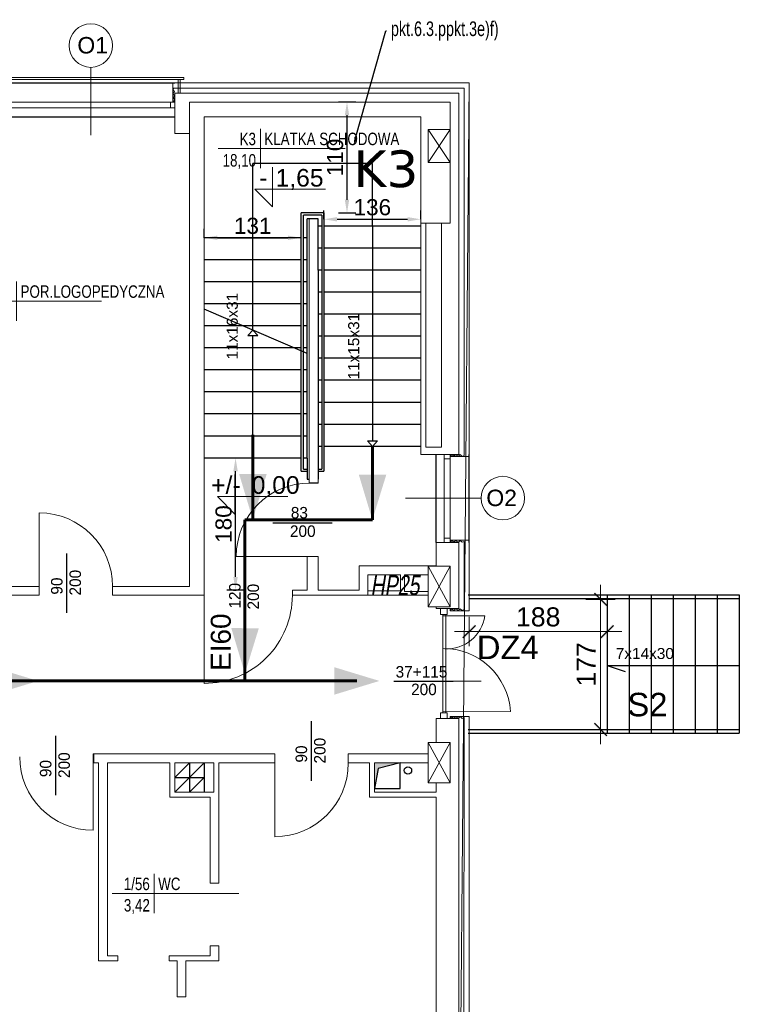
# Model space of a CAD drawing. Header units: millimetres. Extents: x 126553 to 403692, y -95821 to 38049.
# Tile 223 of 256: x 225081 to 226062, y 13106 to 14448. Entities that reach past the tile are written whole.
import ezdxf
from ezdxf import colors
from ezdxf.entities.mleader import LeaderData, LeaderLine
from ezdxf.enums import TextEntityAlignment as Align
from ezdxf.math import Vec2, Vec3

# ---------------------------------------------------------------- set-up
doc = ezdxf.new("R2010")
doc.units = ezdxf.units.MM
for name, color, linetype, lineweight in [('_(06 GRUBA)', 7, 'Continuous', 40), ('A-opis', 7, 'Continuous', 18), ('CIENKIE', 7, 'Continuous', 18), ('docieplenie', 6, 'Continuous', 18), ('docieplenie zew.', 6, 'Continuous', 18), ('ekspertyza', 7, 'Continuous', 30), ('ewakaucja', 3, 'Continuous', 50), ('OKNA', 7, 'Continuous', 13), ('opisy', 7, 'Continuous', 18), ('WYMIAR', 7, 'Continuous', 18), ('ŚCIANY CIENKIE', 7, 'Continuous', 18), ('ŚCIANY GRUBE', 7, 'Continuous', 20)]:
    doc.layers.add(name, color=color, linetype=linetype, lineweight=lineweight)
doc.layers.add('KOMINY', color=94, linetype='Continuous', plot=False)
for name, color, linetype in [('Opisy - Teksty', 7, 'Continuous'), ('WENTYLE_WADLIWE', 1, 'Continuous'), ('WIDOK', 7, 'Continuous')]:
    doc.layers.add(name, color=color, linetype=linetype)
doc.styles.add('AR12', font='arial.ttf', dxfattribs={"height": 12})
doc.styles.add('Arial', font='arial.ttf')
doc.styles.add('GENERATED_STYLE_2', font='arial.ttf')
doc.styles.add('ROMANS', font='romans.shx', dxfattribs={"width": 0.7})
doc.styles.add('RS12', font='Romans', dxfattribs={"width": 0.75, "height": 12})
doc.styles.add('RS8', font='ROMANS.SHX', dxfattribs={"width": 0.75, "height": 8})
doc.styles.add('STYLE1', font='txt', dxfattribs={"width": 0.8})
doc.linetypes.add('ZIGZAG', pattern='A,0.0001,-0.2,[131,LTYPESHP.SHX,S=0.2,R=0,X=-0.2,Y=0],-0.4,[131,LTYPESHP.SHX,S=0.2,R=180,X=0.2,Y=0],-0.2', length=0.8001)
doc.dimstyles.new('100 moje', dxfattribs={"dimtxt": 22, "dimasz": 12, "dimexe": 12, "dimexo": 20, "dimgap": 3, "dimtad": 1, "dimdec": 1, "dimrnd": 0.5, "dimtxsty": 'Standard', "dimblk1": 'ARCHTICK', "dimblk2": 'ARCHTICK', "dimsah": 1, "dimcen": 0.1, "dimdle": 10, "dimclrd": 256, "dimclre": 256, "dimclrt": 256, "dimadec": 0, "dimazin": 0, "dimtfac": 1, "dimtdec": 1, "dimtofl": 0, "dimtmove": 1, "dimatfit": 3, "dimfxl": 12, "dimfxlon": 1, "dimtolj": 1, "dimtzin": 0, "dimarcsym": 0})
doc.dimstyles.new('A_100', dxfattribs={"dimtxt": 26, "dimasz": 2, "dimexe": 0, "dimexo": 5, "dimgap": 0.01, "dimtad": 0, "dimdec": 4, "dimrnd": 0.5, "dimdsep": 46, "dimtxsty": 'Arial', "dimblk1": 'K', "dimblk2": 'K', "dimsah": 1, "dimcen": 10, "dimse1": 1, "dimse2": 1, "dimclrd": 256, "dimclre": 256, "dimclrt": 1, "dimadec": 0, "dimazin": 0, "dimtfac": 0.5, "dimtdec": 4, "dimtmove": 0, "dimatfit": 3, "dimldrblk": 'K', "dimfxl": 1, "dimtvp": 0.75, "dimtolj": 1, "dimtzin": 0, "dimlwd": 13, "dimarcsym": 0})

# ---------------------------------------------------------------- blocks, each defined once
blk = doc.blocks.new('METKA')
for p, q in [((0, 26.9), (0, -26.9)), ((-57.4, 0), (115.4, 0))]:
    blk.add_line(p, q)
at = {"layer": 'opisy', "style": 'STYLE1', "width": 0.8, "flags": 4}
for tag, p in [('NUMER', (-6.1, 4.5)), ('POWIERZCHNIA', (-6, -24.6))]:
    blk.add_attdef(tag, text='', height=17, dxfattribs=at).set_placement(p, align=Align.RIGHT)
for tag, p in [('NAZWA', (5.3, 4.6)), ('POSADZKA', (5.6, -24.7))]:
    blk.add_attdef(tag, p, '', height=17, dxfattribs=at)
blk = doc.blocks.new('KOTA-WA')
at = {"color": 7}
for p, q in [((0, 27), (0, 0)), ((-12, 12), (0, 0)), ((-12, 12), (36, 12))]:
    blk.add_line(p, q, dxfattribs=at)
at = {"layer": 'A-opis', "color": 7, "style": 'RS12', "width": 0.6, "flags": 4}
blk.add_attdef('ZNAK', text='', height=8, dxfattribs=at).set_placement((-6.18, 19.74), align=Align.MIDDLE)
blk.add_attdef('RZEDNA', text='', height=10, dxfattribs=at).set_placement((2.11, 11.17), align=Align.BOTTOM_LEFT)
at = {"layer": 'A-opis', "color": 7, "style": 'RS8', "width": 0.6, "flags": 4}
blk.add_attdef('UWAGA', text='', height=7, dxfattribs=at).set_placement((3.83, 8.14), align=Align.TOP_LEFT)
blk = doc.blocks.new('K')
for p, q in [((0, 10), (0, -10)), ((-10, 0), (10, 0)), ((4.24, 4.24), (-4.24, -4.24))]:
    blk.add_line(p, q)
blk.add_trace([(-4.77, -3.71), (-3.71, -4.77), (3.71, 4.77), (4.77, 3.71)])
blk = doc.blocks.new('*D2485')
at = {"layer": 'Defpoints', "color": 0, "linetype": 'ByBlock', "transparency": 16777216}
for p in [(225881.7, 13657.8), (225872.7, 13480.6), (225881.7, 13480.6)]:
    blk.add_point(p, dxfattribs=at)
at = {"layer": 'WYMIAR', "linetype": 'ByBlock', "lineweight": 13, "transparency": 16777216}
blk.add_line((225872.7, 13655.8), (225872.7, 13482.6), dxfattribs=at)
at = {"layer": 'WYMIAR', "linetype": 'ByBlock', "lineweight": 13, "transparency": 16777216, "xscale": 2, "yscale": 2, "zscale": 2}
for p, rotation in [((225872.7, 13657.8), 90), ((225872.7, 13480.6), 270)]:
    blk.add_blockref('K', p, dxfattribs=dict(at, rotation=rotation))
at = {"layer": 'WYMIAR', "color": 7, "linetype": 'ByBlock', "transparency": 16777216, "insert": (225853.1, 13569.2), "char_height": 26, "attachment_point": 5, "rotation": 90, "style": 'Arial'}
blk.add_mtext('\\A1;177', dxfattribs=at)
blk = doc.blocks.new('*D2486')
at = {"layer": 'Defpoints', "color": 0, "linetype": 'ByBlock', "transparency": 16777216}
for p in [(225693.7, 13656.3), (225881.7, 13647.5), (225881.7, 13613.9)]:
    blk.add_point(p, dxfattribs=at)
at = {"layer": 'WYMIAR', "linetype": 'ByBlock', "lineweight": 13, "transparency": 16777216}
blk.add_line((225695.7, 13613.9), (225879.7, 13613.9), dxfattribs=at)
at = {"layer": 'WYMIAR', "linetype": 'ByBlock', "lineweight": 13, "transparency": 16777216, "xscale": 2, "yscale": 2, "zscale": 2, "rotation": 180}
blk.add_blockref('K', (225693.7, 13613.9), dxfattribs=at)
at = {"layer": 'WYMIAR', "linetype": 'ByBlock', "lineweight": 13, "transparency": 16777216, "xscale": 2, "yscale": 2, "zscale": 2}
blk.add_blockref('K', (225881.7, 13613.9), dxfattribs=at)
at = {"layer": 'WYMIAR', "color": 7, "linetype": 'ByBlock', "transparency": 16777216, "insert": (225787.7, 13633.8), "char_height": 26, "attachment_point": 5, "style": 'Arial'}
blk.add_mtext('\\A1;188', dxfattribs=at)
blk = doc.blocks.new('*D2495')
at = {"layer": 'Defpoints', "color": 0, "linetype": 'Continuous', "lineweight": 60, "transparency": 16777216}
for p in [(225375.3, 13850.4), (225452.7, 13850.4), (225452.7, 13670.4)]:
    blk.add_point(p, dxfattribs=at)
at = {"layer": 'ekspertyza', "color": 7, "linetype": 'Continuous', "lineweight": -2, "transparency": 16777216}
for p, q in [((225387.3, 13850.4), (225363.3, 13850.4)), ((225375.3, 13688.4), (225375.3, 13832.4)), ((225387.3, 13670.4), (225363.3, 13670.4))]:
    blk.add_line(p, q, dxfattribs=at)
at = {"layer": 'ekspertyza', "color": 7, "linetype": 'Continuous', "lineweight": 60, "transparency": 16777216}
for points in [[(225372.3, 13832.4), (225378.3, 13832.4), (225375.3, 13850.4)], [(225372.3, 13688.4), (225378.3, 13688.4), (225375.3, 13670.4)]]:
    blk.add_solid(points, dxfattribs=at)
at = {"layer": 'ekspertyza', "color": 7, "linetype": 'Continuous', "lineweight": 20, "transparency": 16777216, "insert": (225359.1, 13760.4), "char_height": 22, "attachment_point": 5, "rotation": 90, "style": 'Arial'}
blk.add_mtext('\\A1;180', dxfattribs=at)
blk = doc.blocks.new('*D2496')
at = {"layer": 'Defpoints', "color": 0, "linetype": 'Continuous', "lineweight": -3}
for p in [(225332.7, 14150.4), (225464.7, 14150.4), (225464.7, 14150.4)]:
    blk.add_point(p, dxfattribs=at)
at = {"layer": 'ekspertyza', "color": 1, "linetype": 'Continuous', "lineweight": -2}
for p, q in [((225332.7, 14150.4), (225332.7, 14162.4)), ((225464.7, 14150.4), (225464.7, 14162.4)), ((225350.7, 14150.4), (225446.7, 14150.4))]:
    blk.add_line(p, q, dxfattribs=at)
at = {"layer": 'ekspertyza', "color": 1, "linetype": 'Continuous', "lineweight": -3}
for points in [[(225350.7, 14153.4), (225350.7, 14147.4), (225332.7, 14150.4)], [(225446.7, 14153.4), (225446.7, 14147.4), (225464.7, 14150.4)]]:
    blk.add_solid(points, dxfattribs=at)
at = {"layer": 'ekspertyza', "color": 1, "linetype": 'Continuous', "lineweight": 20, "insert": (225398.7, 14166.6), "char_height": 22, "attachment_point": 5, "style": 'Arial'}
blk.add_mtext('\\A1;131', dxfattribs=at)
blk = doc.blocks.new('*D2497')
at = {"layer": 'Defpoints', "color": 0, "linetype": 'Continuous', "lineweight": -3}
for p in [(225495.7, 14166.2), (225627.7, 14175.6), (225627.7, 14166.2)]:
    blk.add_point(p, dxfattribs=at)
at = {"layer": 'ekspertyza', "color": 1, "linetype": 'Continuous', "lineweight": -2}
for p, q in [((225495.7, 14175.6), (225495.7, 14187.6)), ((225627.7, 14175.6), (225627.7, 14187.6)), ((225513.7, 14175.6), (225609.7, 14175.6))]:
    blk.add_line(p, q, dxfattribs=at)
at = {"layer": 'ekspertyza', "color": 1, "linetype": 'Continuous', "lineweight": -3}
for points in [[(225513.7, 14178.6), (225513.7, 14172.6), (225495.7, 14175.6)], [(225609.7, 14178.6), (225609.7, 14172.6), (225627.7, 14175.6)]]:
    blk.add_solid(points, dxfattribs=at)
at = {"layer": 'ekspertyza', "color": 1, "linetype": 'Continuous', "lineweight": 20, "insert": (225561.7, 14191.9), "char_height": 22, "attachment_point": 5, "style": 'Arial'}
blk.add_mtext('\\A1;136', dxfattribs=at)
blk = doc.blocks.new('*D2498')
at = {"layer": 'Defpoints', "color": 0, "linetype": 'Continuous', "lineweight": 60, "transparency": 16777216}
for p in [(225495.7, 14335.4), (225527.2, 14335.4), (225495.7, 14184.2)]:
    blk.add_point(p, dxfattribs=at)
at = {"layer": 'ekspertyza', "color": 1, "linetype": 'Continuous', "lineweight": -2, "transparency": 16777216}
for p, q in [((225515.7, 14335.4), (225539.2, 14335.4)), ((225527.2, 14202.2), (225527.2, 14317.4)), ((225515.7, 14184.2), (225539.2, 14184.2))]:
    blk.add_line(p, q, dxfattribs=at)
at = {"layer": 'ekspertyza', "color": 1, "linetype": 'Continuous', "lineweight": 60, "transparency": 16777216}
for points in [[(225524.2, 14317.4), (225530.2, 14317.4), (225527.2, 14335.4)], [(225524.2, 14202.2), (225530.2, 14202.2), (225527.2, 14184.2)]]:
    blk.add_solid(points, dxfattribs=at)
at = {"layer": 'ekspertyza', "color": 1, "linetype": 'Continuous', "lineweight": 20, "transparency": 16777216, "insert": (225511, 14259.8), "char_height": 22, "attachment_point": 5, "rotation": 90, "style": 'Arial'}
blk.add_mtext('\\A1;110', dxfattribs=at)

msp = doc.modelspace()

# ---------------------------------------------------------------- hatches: boundary and pattern name
at = {"layer": 'KOMINY'}
msp.add_hatch(color=0, dxfattribs=at).paths.add_polyline_path([(225564.72702, 13400.36067), (225569.53219, 13427.59691), (225599.72702, 13435.36067), (225564.72702, 13435.36067)])

# ---------------------------------------------------------------- linework, layer by layer
at = {"layer": 'CIENKIE', "color": 0}
for p, q in [((225040.39621, 14368.95924), (225304.99277, 14368.95924)), ((225040.39621, 14365.95924), (225304.99277, 14365.95924)), ((225296.99277, 14365.95924), (225296.99277, 14347.36067)), ((225299.99277, 14365.95924), (225299.99277, 14347.36067)), ((225304.99277, 14365.95924), (225304.99277, 14368.95924))]:
    msp.add_line(p, q, dxfattribs=at)
at = {"layer": 'docieplenie', "color": 0}
for p, q in [((225693.72702, 14361.36067), (221711.84941, 14361.36067)), ((225679.72702, 12763.36067), (225693.72702, 14361.36067)), ((225289.72702, 14335.36067), (225289.72702, 14347.36067))]:
    msp.add_line(p, q, dxfattribs=at)
at = {"layer": 'docieplenie', "color": 0, "linetype": 'ZIGZAG'}
for p, q in [((225291.16578, 14354.33232), (225289.98462, 14352.33191)), ((225289.98462, 14352.33191), (225292.20856, 14349.81549)), ((225291.16578, 14354.33232), (225686.63001, 14354.33232)), ((225686.63001, 14354.33232), (225686.63001, 13853.80846)), ((225292.20856, 14349.81549), (225289.9519, 14346.41656)), ((225289.9519, 14346.41656), (225292.37717, 14343.76707)), ((225292.37717, 14343.76707), (225290.08779, 14340.89118)), ((225290.08779, 14340.89118), (225292.44247, 14338.34198)), ((225292.44247, 14338.34198), (225290.21854, 14335.79286)), ((225669.97876, 13855.02725), (225668.22529, 13852.97033)), ((225672.95198, 13852.74172), (225669.97876, 13855.02725)), ((225675.45047, 13855.21894), (225672.95198, 13852.74172)), ((225678.7477, 13852.47629), (225675.45047, 13855.21894)), ((225681.58767, 13855.06662), (225678.7477, 13852.47629)), ((225684.13386, 13852.62166), (225681.58767, 13855.06662)), ((225686.63001, 13853.80846), (225684.13386, 13852.62166)), ((225669.97876, 13738.02725), (225668.22529, 13735.97033)), ((225672.95198, 13735.74172), (225669.97876, 13738.02725)), ((225675.45047, 13738.21894), (225672.95198, 13735.74172)), ((225678.7477, 13735.47629), (225675.45047, 13738.21894)), ((225681.58767, 13738.06662), (225678.7477, 13735.47629)), ((225684.13386, 13735.62166), (225681.58767, 13738.06662)), ((225686.63001, 13736.80846), (225684.13386, 13735.62166)), ((225686.63001, 13736.70947), (225686.63001, 13643.80846)), ((225669.97876, 13645.02725), (225668.22529, 13642.97033)), ((225672.95198, 13642.74172), (225669.97876, 13645.02725)), ((225675.45047, 13645.21894), (225672.95198, 13642.74172)), ((225678.7477, 13642.47629), (225675.45047, 13645.21894)), ((225681.58767, 13645.06662), (225678.7477, 13642.47629)), ((225684.13386, 13642.62166), (225681.58767, 13645.06662)), ((225686.63001, 13643.80846), (225684.13386, 13642.62166)), ((225669.97876, 13498.02725), (225668.22529, 13495.97033)), ((225672.95198, 13495.74172), (225669.97876, 13498.02725)), ((225675.45047, 13498.21894), (225672.95198, 13495.74172)), ((225678.7477, 13495.47629), (225675.45047, 13498.21894)), ((225681.58767, 13498.06662), (225678.7477, 13495.47629)), ((225684.13386, 13495.62166), (225681.58767, 13498.06662)), ((225686.63001, 13496.80846), (225684.13386, 13495.62166)), ((225686.63001, 13496.80846), (225686.16409, 12756.38901))]:
    msp.add_line(p, q, dxfattribs=at)
at = {"layer": 'docieplenie', "color": 0, "lineweight": 0}
for points in [[(225107.78994, 13675.64108), (225107.78994, 13775.64108)], [(225476.22702, 13716.25476), (225376.22702, 13716.25476)], [(225332.72702, 13663.36067), (225332.72698, 13543.36067)], [(225181.2008, 13443.36067), (225181.2008, 13343.36067)], [(225428.85277, 13447.36067), (225428.85277, 13334.55581)]]:
    msp.add_lwpolyline(points, dxfattribs=at)
at = {"layer": 'docieplenie', "color": 0, "lineweight": 30}
for points in [[(225425.98794, 13762.13483), (225506.85588, 13762.13483)], [(225145.4486, 13639.64017), (225145.4486, 13720.50811)], [(225388.05019, 13620.591), (225388.05019, 13701.45894)], [(225591.04093, 13546.6066), (225671.90887, 13546.6066)], [(225478.69179, 13410.83531), (225478.69179, 13491.70326)], [(225130.28606, 13391.03706), (225130.28606, 13471.90501)]]:
    msp.add_lwpolyline(points, dxfattribs=at)
at = {"layer": 'docieplenie', "color": 0, "lineweight": 0}
for centre, radius, start, end in [((225476.22702, 13716.25476), 100, 90, 180), ((225107.78994, 13675.64108), 100, 0, 90), ((225332.72702, 13663.36067), 120, 269.9999778, 0), ((225181.2008, 13443.36067), 100, 180, 270), ((225428.85277, 13434.55581), 100, 270, 0)]:
    msp.add_arc(centre, radius, start, end, dxfattribs=at)
at = {"layer": 'docieplenie zew.', "color": 0}
for p, q in [((225292.72702, 14361.36067), (225289.72702, 14361.36067)), ((225289.72702, 14361.36067), (225289.72702, 14335.36067)), ((225693.72702, 14361.36067), (225292.72702, 14361.36067)), ((225693.72702, 14347.36067), (225693.72702, 14361.36067)), ((225693.72702, 13852.36067), (225693.72702, 14347.36067)), ((225289.72702, 14335.36067), (225292.72702, 14335.36067)), ((225292.72702, 14335.36067), (225289.72702, 14335.36067)), ((225292.72702, 14335.36067), (225289.72702, 14335.36067)), ((225667.72702, 13855.36067), (225667.72702, 13852.36067)), ((225667.72702, 13852.36067), (225693.72702, 13852.36067)), ((225693.72702, 13738.36067), (225667.72702, 13738.36067)), ((225667.72702, 13738.36067), (225667.72702, 13735.36067)), ((225693.72702, 13735.36067), (225693.72702, 13738.36067)), ((225693.72702, 13642.36067), (225693.72702, 13735.36067)), ((225667.72702, 13645.36067), (225667.72702, 13642.36067)), ((225667.72702, 13642.36067), (225693.72702, 13642.36067)), ((225693.72702, 13498.36067), (225667.72702, 13498.36067)), ((225667.72702, 13498.36067), (225667.72702, 13495.36067)), ((225693.72702, 13495.36067), (225693.72702, 13498.36067)), ((225693.72702, 13495.36067), (225693.72702, 12749.36067))]:
    msp.add_line(p, q, dxfattribs=at)
at = {"layer": 'ewakaucja', "color": 3, "lineweight": 60}
for points in [[(225398.72702, 13882.0844), (225398.72702, 13766.08968)], [(225561.72702, 13866.22253), (225561.72702, 13766.08968)], [(225388.05019, 13766.08968), (225388.05019, 13546.70137)], [(225388.05019, 13766.08968), (225561.72702, 13766.08968)], [(224517.36626, 13546.70137), (225540.59364, 13546.70137)]]:
    msp.add_lwpolyline(points, dxfattribs=at)
for points in [[(225398.72702, 13766.76287, 0, 37.5, 0), (225398.98186, 13828.46559, 37.5, 37.5, 0)], [(225561.72702, 13766.08968, 0, 37.5, 0), (225561.98186, 13827.7924, 37.5, 37.5, 0)], [(225388.05019, 13556.87429, 0, 37.5, 0), (225388.30502, 13618.57701, 37.5, 37.5, 0)], [(225106.36312, 13546.70137, 0, 37.5, 0), (225044.65987, 13546.70137, 37.5, 37.5, 0)], [(225571.44527, 13546.70137, 0, 37.5, 0), (225509.74202, 13546.70137, 37.5, 37.5, 0)]]:
    msp.add_lwpolyline(points, format="xyseb", dxfattribs=at)
at = {"layer": 'KOMINY', "color": 0}
for p, q in [((225332.72702, 13435.36067), (225292.72702, 13395.36067)), ((225312.72702, 13435.36067), (225292.72702, 13415.36067)), ((225312.72702, 13435.36067), (225312.72702, 13395.36067)), ((225332.72702, 13435.36067), (225332.72702, 13395.36067)), ((225569.53219, 13427.59691), (225564.72702, 13400.36067)), ((225599.72702, 13435.36067), (225569.53219, 13427.59691)), ((225599.72702, 13400.36067), (225599.72702, 13435.36067)), ((225292.72702, 13415.36067), (225332.72702, 13415.36067)), ((225332.72702, 13415.36067), (225312.72702, 13395.36067)), ((225564.72702, 13400.36067), (225599.72702, 13400.36067))]:
    msp.add_line(p, q, dxfattribs=at)
msp.add_circle((225610.29254, 13424.81114), 5, dxfattribs=at)
at = {"layer": 'OKNA', "color": 0}
for p, q in [((225052.72702, 14335.36067), (225292.72702, 14335.36067)), ((225052.72702, 14327.36067), (225292.72702, 14327.36067)), ((225286.72702, 14327.36067), (225286.72702, 14335.36067)), ((225659.72702, 13855.36067), (225659.72702, 13735.36067)), ((225667.72702, 13849.36067), (225659.72702, 13849.36067)), ((225667.72702, 13855.36067), (225667.72702, 13735.36067)), ((225667.72702, 13741.36067), (225659.72702, 13741.36067)), ((225657.71876, 13637.36392), (225657.71876, 13503.35741)), ((225657.71876, 13635.44549), (225714.83566, 13635.44549)), ((225661.71876, 13637.36392), (225661.71876, 13503.35741)), ((225657.71876, 13504.54583), (225749.843, 13504.95274))]:
    msp.add_line(p, q, dxfattribs=at)
for centre, radius, start, end in [((225663.1763, 13642.57149), 52.14853, 266.93966676, 352.25987504), ((225658.59926, 13499.55864), 91.40305, 3.38324407, 90.55194314)]:
    msp.add_arc(centre, radius, start, end, dxfattribs=at)
at = {"layer": 'opisy', "color": 0}
for p, q in [((225178.11156, 14289.9831), (225178.11156, 14382.55554)), ((225607.06041, 13795.75891), (225709.83339, 13795.75891)), ((225607.06041, 13546.6066), (225709.83339, 13546.6066))]:
    msp.add_line(p, q, dxfattribs=at)
for centre in [(225178.11156, 14412.25579), (225739.53364, 13795.75891)]:
    msp.add_circle(centre, 29.70025, dxfattribs=at)
at = {"layer": 'WIDOK', "color": 0}
for p, q in [((225052.72702, 14361.36067), (225292.72702, 14361.36067)), ((225052.72702, 14315.36067), (225292.72702, 14315.36067)), ((225398.72702, 14024.69135), (225398.72702, 14251.40463)), ((225561.72702, 14251.40463), (225398.72702, 14251.40463)), ((225561.72702, 14166.22253), (225561.72702, 14251.40463)), ((225464.72702, 13832.36067), (225464.72702, 14184.19369)), ((225495.72702, 14184.19369), (225464.72702, 14184.19369)), ((225467.72702, 13835.36067), (225467.72702, 14181.19369)), ((225492.72702, 14181.19369), (225467.72702, 14181.19369)), ((225492.72702, 14181.19369), (225492.72702, 13835.36067)), ((225495.72702, 14184.19369), (225495.72702, 13832.36067)), ((225472.72702, 13850.36067), (225472.72702, 14176.19369)), ((225487.72702, 14176.19369), (225472.72702, 14176.19369)), ((225487.72702, 14106.22253), (225487.72702, 14176.19369)), ((225492.72702, 14166.22253), (225487.72702, 14166.22253)), ((225627.72702, 14166.22253), (225495.72702, 14166.22253)), ((225561.72702, 14166.22253), (225561.72702, 13873.65955)), ((225464.72702, 14150.36067), (225332.72702, 14150.36067)), ((225472.72702, 14150.36067), (225467.72702, 14150.36067)), ((225492.72702, 14136.22253), (225487.72702, 14136.22253)), ((225627.72702, 14136.22253), (225495.72702, 14136.22253)), ((225464.72702, 14120.36067), (225332.72702, 14120.36067)), ((225472.72702, 14120.36067), (225467.72702, 14120.36067)), ((225487.72702, 14106.22253), (225487.72702, 13821.41383)), ((225492.72702, 14106.22253), (225487.72702, 14106.22253)), ((225627.72702, 14106.22253), (225495.72702, 14106.22253)), ((225464.72702, 14090.36067), (225332.72702, 14090.36067)), ((225472.72702, 14090.36067), (225467.72702, 14090.36067)), ((225492.72702, 14076.22253), (225487.72702, 14076.22253)), ((225627.72702, 14076.22253), (225495.72702, 14076.22253)), ((225464.72702, 14060.36067), (225332.72702, 14060.36067)), ((225472.72702, 14060.36067), (225467.72702, 14060.36067)), ((225472.72702, 13992.63722), (225332.72702, 14053.28016)), ((225492.72702, 14046.22253), (225487.72702, 14046.22253)), ((225627.72702, 14046.22253), (225495.72702, 14046.22253)), ((225464.72702, 14030.36067), (225332.72702, 14030.36067)), ((225472.72702, 14030.36067), (225467.72702, 14030.36067)), ((225398.72702, 14024.69135), (225391.90489, 14017.28587)), ((225391.90489, 14017.28587), (225405.51475, 14017.25433)), ((225398.72702, 14024.69135), (225405.51475, 14017.25433)), ((225398.72702, 13850.36067), (225398.72702, 14017.27006)), ((225492.72702, 14016.22253), (225487.72702, 14016.22253)), ((225627.72702, 14016.22253), (225495.72702, 14016.22253)), ((225464.72702, 14000.36067), (225332.72702, 14000.36067)), ((225472.72702, 14000.36067), (225467.72702, 14000.36067)), ((225492.72702, 13986.22253), (225487.72702, 13986.22253)), ((225627.72702, 13986.22253), (225495.72702, 13986.22253)), ((225464.72702, 13970.36067), (225332.72702, 13970.36067)), ((225472.72702, 13970.36067), (225467.72702, 13970.36067)), ((225492.72702, 13956.22253), (225487.72702, 13956.22253)), ((225627.72702, 13956.22253), (225495.72702, 13956.22253)), ((225464.72702, 13940.36067), (225332.72702, 13940.36067)), ((225472.72702, 13940.36067), (225467.72702, 13940.36067)), ((225492.72702, 13926.22253), (225487.72702, 13926.22253)), ((225627.72702, 13926.22253), (225495.72702, 13926.22253)), ((225464.72702, 13910.36067), (225332.72702, 13910.36067)), ((225472.72702, 13910.36067), (225467.72702, 13910.36067)), ((225492.72702, 13896.22253), (225487.72702, 13896.22253)), ((225627.72702, 13896.22253), (225495.72702, 13896.22253)), ((225464.72702, 13880.36067), (225332.72702, 13880.36067)), ((225472.72702, 13880.36067), (225467.72702, 13880.36067)), ((225554.93929, 13873.65955), (225561.72702, 13873.65955)), ((225561.72702, 13866.22253), (225554.93929, 13873.65955)), ((225561.72702, 13873.65955), (225568.57821, 13873.65955)), ((225561.72702, 13866.22253), (225568.57821, 13873.65955)), ((225492.72702, 13866.22253), (225487.72702, 13866.22253)), ((225627.72702, 13866.22253), (225495.72702, 13866.22253)), ((225464.72702, 13850.36067), (225332.72702, 13850.36067)), ((225472.72702, 13850.36067), (225467.72702, 13850.36067)), ((225472.72702, 13850.36067), (225472.72702, 13821.41383)), ((225648.72702, 13735.36067), (225648.72702, 13855.36067)), ((225693.72702, 13735.36067), (225693.72702, 13855.36067)), ((225464.72702, 13832.36067), (225472.72702, 13832.36067)), ((225467.72702, 13835.36067), (225472.72702, 13835.36067)), ((225487.72702, 13835.36067), (225492.72702, 13835.36067)), ((225487.72702, 13832.36067), (225495.72702, 13832.36067)), ((225472.72702, 13821.41383), (225475.72702, 13821.41383)), ((225692.09128, 13663.99953), (225797.09128, 13663.99953)), ((225881.74569, 13663.99953), (225881.74569, 13475.59922)), ((225881.74569, 13567.67429), (226061.74569, 13567.67429)), ((225692.09128, 13480.59922), (226061.74569, 13480.59922)), ((225692.09128, 13475.59922), (226061.74569, 13475.59922))]:
    msp.add_line(p, q, dxfattribs=at)
at = {"layer": 'WIDOK', "color": 0, "linetype": 'ByBlock'}
for p, q in [((225693.72702, 13658.99953), (226061.74569, 13658.99953)), ((225797.09128, 13663.99953), (226061.74569, 13663.99953)), ((225911.74569, 13663.99953), (225911.74569, 13475.59922)), ((225941.74569, 13663.99953), (225941.74569, 13475.59922)), ((225971.74569, 13663.99953), (225971.74569, 13475.59922)), ((226001.74569, 13663.99953), (226001.74569, 13475.59922)), ((226031.74569, 13663.99953), (226031.74569, 13475.59922)), ((226061.74569, 13663.99953), (226061.74569, 13475.59922)), ((225881.74569, 13567.67429), (225906.11558, 13559.76982))]:
    msp.add_line(p, q, dxfattribs=at)
at = {"layer": 'ŚCIANY CIENKIE', "color": 0}
for p, q in [((225637.72702, 14297.86067), (225667.72702, 14252.86067)), ((225667.72702, 14297.86067), (225637.72702, 14252.86067)), ((225667.72702, 13702.86067), (225637.72702, 13647.86067)), ((225637.72702, 13702.86067), (225667.72702, 13647.86067)), ((225600.04461, 13669.36067), (225555.72702, 13669.36067)), ((225600.04461, 13663.36067), (225555.72702, 13663.36067)), ((225667.72702, 13462.86067), (225637.72702, 13407.86067)), ((225637.72702, 13462.86067), (225667.72702, 13407.86067))]:
    msp.add_line(p, q, dxfattribs=at)
at = {"layer": 'ŚCIANY GRUBE', "color": 0}
for p, q in [((225352.72702, 14347.36067), (225292.72702, 14347.36067)), ((225292.72702, 14292.36067), (225292.72702, 14347.36067)), ((225352.72702, 14347.36067), (225679.72702, 14347.36067)), ((225679.72702, 14347.36067), (225679.72702, 13855.36067)), ((225679.72702, 14347.36067), (225679.72702, 14070.5988)), ((225667.72702, 14335.36067), (225312.72702, 14335.36067)), ((225312.72702, 13702.86067), (225312.72702, 14335.36067)), ((225667.72702, 14297.86067), (225667.72702, 14335.36067)), ((225627.72702, 14315.36067), (225332.72702, 14315.36067)), ((225332.72702, 14315.36067), (225332.72702, 14170.36067)), ((225627.72702, 14105.05714), (225627.72702, 14315.36067)), ((225312.72702, 14292.36067), (225292.72702, 14292.36067)), ((225637.72702, 14297.86067), (225667.72702, 14297.86067)), ((225637.72702, 14252.86067), (225637.72702, 14297.86067)), ((225667.72702, 14297.86067), (225667.72702, 14252.86067)), ((225667.72702, 14252.86067), (225637.72702, 14252.86067)), ((225667.72702, 14252.86067), (225667.72702, 14170.36067)), ((225312.72702, 14170.36067), (225312.72702, 14129.09158)), ((225332.72702, 14170.36067), (225332.72702, 13849.19527)), ((225475.72702, 13816.25351), (225475.72702, 14176.19369)), ((225475.72702, 14176.19369), (225487.72702, 14176.19369)), ((225487.72702, 14176.19369), (225487.72702, 13816.25476)), ((225627.72702, 14170.36067), (225667.72702, 14170.36067)), ((225634.72702, 14170.36067), (225634.72702, 13865.05147)), ((225655.72702, 14170.36067), (225634.72702, 14170.36067)), ((225655.72702, 13865.05147), (225655.72702, 14170.36067)), ((225627.72702, 13855.36067), (225627.72702, 14105.05714)), ((225634.72702, 13865.05147), (225655.72702, 13865.05147)), ((225332.72702, 13849.19527), (225332.72702, 13663.36067)), ((225634.72702, 13855.36067), (225627.72702, 13855.36067)), ((225655.72702, 13855.36067), (225634.72702, 13855.36067)), ((225648.72702, 13855.36067), (225643.72702, 13855.36067)), ((225679.72702, 13855.36067), (225655.72702, 13855.36067)), ((225475.72702, 13816.43493), (225487.72702, 13816.43493)), ((225487.72702, 13816.43493), (225475.72702, 13816.43493)), ((225487.72702, 13816.25476), (225475.72702, 13816.25476)), ((225487.72702, 13816.25476), (225476.22702, 13816.25476)), ((225648.72702, 13735.36067), (225679.72702, 13735.36067)), ((225648.72702, 13735.36067), (225655.72702, 13735.36067)), ((225648.72702, 13702.86067), (225648.72702, 13735.36067)), ((225648.72702, 13735.36067), (225648.72702, 13730.36067)), ((225679.72702, 13735.36067), (225679.72702, 13645.36067)), ((225472.72702, 13670.36067), (225472.72702, 13716.25476)), ((225472.72702, 13716.25476), (225487.72702, 13716.25476)), ((225487.72702, 13716.25476), (225473.22702, 13716.25476)), ((225487.72702, 13716.25476), (225473.22702, 13716.25476)), ((225487.72702, 13670.36067), (225487.72702, 13716.25476)), ((225312.72702, 13675.36067), (225312.72702, 13702.86067)), ((225543.72702, 13703.36067), (225543.72702, 13670.36067)), ((225648.72702, 13703.36067), (225543.72702, 13703.36067)), ((225543.72702, 13670.36067), (225543.72702, 13703.36067)), ((225637.72702, 13702.86067), (225667.72702, 13702.86067)), ((225637.72702, 13647.86067), (225637.72702, 13702.86067)), ((225667.72702, 13702.86067), (225667.72702, 13647.86067)), ((225555.72702, 13663.36067), (225555.72702, 13691.36067)), ((225600.04461, 13691.36067), (225555.72702, 13691.36067)), ((225600.04461, 13668.36067), (225600.04461, 13691.36067)), ((225637.72702, 13691.36067), (225605.55166, 13691.36067)), ((225605.55166, 13668.36067), (225605.55166, 13691.36067)), ((225107.78994, 13675.36067), (225007.72702, 13675.36067)), ((225107.78994, 13675.64108), (225107.78994, 13663.64108)), ((225107.78994, 13663.36071), (225107.78994, 13675.36071)), ((225107.78994, 13663.36067), (225107.78994, 13675.36067)), ((225107.78994, 13663.36067), (225107.78994, 13675.36067)), ((225107.78994, 13663.36067), (225107.78994, 13673.36067)), ((225207.78994, 13675.36071), (225207.78994, 13663.36071)), ((225312.72702, 13675.36067), (225207.78994, 13675.36067)), ((225452.72702, 13670.36067), (225452.72702, 13663.36067)), ((225472.72702, 13670.36067), (225452.72702, 13670.36067)), ((225543.72702, 13670.36067), (225487.72702, 13670.36067)), ((225600.04461, 13663.36067), (225600.04461, 13668.36067)), ((225605.55166, 13668.36067), (225637.72702, 13668.36067)), ((225107.78994, 13663.36067), (225007.72702, 13663.36067)), ((225332.72702, 13663.36067), (225207.78994, 13663.36071)), ((225555.72702, 13663.36067), (225452.72702, 13663.36067)), ((225543.72702, 13663.36067), (225538.72702, 13663.36067)), ((225543.72702, 13663.36067), (225555.72702, 13663.36067)), ((225600.04461, 13663.36067), (225637.72702, 13663.36067)), ((225667.72702, 13647.86067), (225637.72702, 13647.86067)), ((225648.72702, 13647.86067), (225648.72702, 13645.36067)), ((225648.72702, 13645.36067), (225679.72702, 13645.36067)), ((225679.72702, 13495.36067), (225648.72702, 13495.36067)), ((225648.72702, 13495.36067), (225648.72702, 13462.86067)), ((225648.72702, 13495.36067), (225648.72702, 13490.36067)), ((225679.72702, 13495.36067), (225679.72702, 12763.36067)), ((225637.72702, 13462.86067), (225667.72702, 13462.86067)), ((225637.72702, 13462.86067), (225637.72702, 13447.36067)), ((225637.72702, 13407.86067), (225637.72702, 13462.86067)), ((225667.72702, 13462.86067), (225667.72702, 13407.86067)), ((225181.2008, 13447.36067), (225428.85277, 13447.36067)), ((225181.2008, 13443.36067), (225181.2008, 13447.36067)), ((225181.2008, 13443.36067), (225181.2008, 13447.36067)), ((225181.2008, 13447.36067), (225181.2008, 13435.36067)), ((225181.2008, 13443.36067), (225181.2008, 13447.36067)), ((225181.2008, 13443.36067), (225181.2008, 13447.36067)), ((225181.2008, 13447.36067), (225181.2008, 13443.36067)), ((225181.2362, 13443.36067), (225181.2362, 13447.36067)), ((225181.2362, 13443.36067), (225181.2362, 13447.36067)), ((225182.1654, 13447.36067), (225182.1654, 13435.36067)), ((225428.85277, 13447.36067), (225421.96476, 13447.36067)), ((225428.85277, 13435.36067), (225428.85277, 13447.36067)), ((225627.72702, 13447.36067), (225528.85277, 13447.36067)), ((225528.85277, 13435.36067), (225528.85277, 13447.36067)), ((225528.85277, 13446.55581), (225528.85277, 13434.55581)), ((225627.72702, 13447.36067), (225637.72702, 13447.36067)), ((225188.72702, 13435.36067), (225181.2008, 13435.36067)), ((225188.72702, 13165.36067), (225188.72702, 13435.36067)), ((225200.72702, 13172.36067), (225200.72702, 13435.36067)), ((225200.72702, 13435.36067), (225285.72702, 13435.36067)), ((225246.72702, 13435.36067), (225285.72702, 13435.36067)), ((225285.72702, 13435.36067), (225285.72702, 13388.36067)), ((225292.72702, 13435.36067), (225345.72702, 13435.36067)), ((225292.72702, 13435.36067), (225292.72702, 13395.36067)), ((225345.72702, 13435.36067), (225345.72702, 13395.36067)), ((225352.72702, 13388.36067), (225352.72702, 13435.36067)), ((225359.72702, 13435.36067), (225352.72702, 13435.36067)), ((225352.72702, 13271.0448), (225352.72702, 13435.36067)), ((225359.72702, 13435.36067), (225428.85277, 13435.36067)), ((225428.85277, 13435.36067), (225414.96476, 13435.36067)), ((225557.72702, 13435.36067), (225528.85277, 13435.36067)), ((225557.72702, 13388.36067), (225557.72702, 13435.36067)), ((225627.72702, 13435.36067), (225564.72702, 13435.36067)), ((225564.72702, 13395.36067), (225564.72702, 13435.36067)), ((225564.72702, 13435.36067), (225564.72702, 13400.36067)), ((225627.72702, 13435.36067), (225637.72702, 13435.36067)), ((225667.72702, 13407.86067), (225637.72702, 13407.86067)), ((225648.72702, 13407.86067), (225648.72702, 13395.36067)), ((225285.72702, 13388.36067), (225340.72702, 13388.36067)), ((225292.72702, 13395.36067), (225332.72702, 13395.36067)), ((225328.72702, 13395.36067), (225345.72702, 13395.36067)), ((225340.72702, 13271.0448), (225340.72702, 13388.36067)), ((225648.72702, 13388.36067), (225557.72702, 13388.36067)), ((225648.72702, 13395.36067), (225564.72702, 13395.36067)), ((225648.72702, 13388.36067), (225648.72702, 12857.86067)), ((225340.72702, 13271.0448), (225352.72702, 13271.0448)), ((225340.72702, 13172.36067), (225340.72702, 13186.0448)), ((225340.72702, 13172.36067), (225340.72702, 13186.0448)), ((225340.72702, 13186.0448), (225352.72702, 13186.0448)), ((225352.72702, 13165.36067), (225352.72702, 13186.0448)), ((225200.72702, 13172.36067), (225214.9992, 13172.36067)), ((225214.9992, 13172.36067), (225214.9992, 13165.36067)), ((225284.9992, 13172.36067), (225284.9992, 13165.36067)), ((225284.9992, 13172.36067), (225340.72702, 13172.36067)), ((225214.9992, 13165.36067), (225188.72702, 13165.36067)), ((225284.9992, 13165.36067), (225295.72702, 13165.36067)), ((225295.72702, 13165.36067), (225284.9992, 13165.36067)), ((225295.72702, 13165.36067), (225295.72702, 13116.33777)), ((225307.72702, 13165.36067), (225307.72702, 13116.33777)), ((225307.72702, 13165.36067), (225352.72702, 13165.36067)), ((225295.72702, 13116.33777), (225307.72702, 13116.33777))]:
    msp.add_line(p, q, dxfattribs=at)
for points in [[(225663.72702, 13645.36067), (225654.77486, 13645.36067), (225654.77486, 13637.36392), (225663.72702, 13637.36392)], [(225663.72702, 13503.35741), (225654.77486, 13503.35741), (225654.77486, 13495.36067), (225663.72702, 13495.36067)]]:
    msp.add_lwpolyline(points, close=True, dxfattribs=at)

# ---------------------------------------------------------------- block references
at = {"layer": 'A-opis', "color": 0}
ref = msp.add_blockref('KOTA-WA', (225425.72297, 14192.50551), dxfattribs=dict(at, xscale=2, yscale=2, zscale=2))
ref.add_attrib('ZNAK', '-', dxfattribs={"layer": '0', "color": 101, "height": 24, "style": 'AR12', "flags": 4}).set_placement((225413.36075, 14212.9357), align=Align.BOTTOM_CENTER)
ref.add_attrib('RZEDNA', '1,65', dxfattribs={"layer": '0', "color": 101, "height": 24, "style": 'AR12', "flags": 4}).set_placement((225429.93911, 14212.9357), align=Align.BOTTOM_LEFT)
ref = msp.add_blockref('KOTA-WA', (225374.53362, 13773.99198), dxfattribs=dict(at, xscale=2, yscale=2, zscale=2))
ref.add_attrib('ZNAK', '+/-', dxfattribs={"layer": '0', "color": 101, "height": 24, "style": 'AR12', "flags": 4}).set_placement((225362.17139, 13794.42216), align=Align.BOTTOM_CENTER)
ref.add_attrib('RZEDNA', '  0,00', dxfattribs={"layer": '0', "color": 101, "height": 24, "style": 'AR12', "flags": 4}).set_placement((225378.74976, 13794.42216), align=Align.BOTTOM_LEFT)
at = {"layer": 'opisy', "color": 0}
ref = msp.add_blockref('METKA', (225409.24625, 14272.05712), dxfattribs=at)
ref.add_attrib('NAZWA', 'KLATKA SCHODOWA', (225414.5875, 14276.61611), dxfattribs={"height": 17, "style": 'STYLE1', "width": 0.8, "flags": 4})
ref.add_attrib('NUMER', 'K3', dxfattribs={"height": 17, "style": 'STYLE1', "width": 0.8, "flags": 4}).set_placement((225403.10379, 14276.52455), align=Align.RIGHT)
ref.add_attrib('POWIERZCHNIA', '18,10', dxfattribs={"height": 17, "style": 'STYLE1', "width": 0.8, "flags": 4}).set_placement((225403.20524, 14247.41935), align=Align.RIGHT)
ref = msp.add_blockref('METKA', (225077.05244, 14064.07889), dxfattribs=at)
ref.add_attrib('NAZWA', 'POR.LOGOPEDYCZNA', (225082.39369, 14068.63788), dxfattribs={"height": 17, "style": 'STYLE1', "width": 0.8, "flags": 4})
ref.add_attrib('NUMER', '1/54', dxfattribs={"height": 17, "style": 'STYLE1', "width": 0.8, "flags": 4}).set_placement((225070.90998, 14068.54632), align=Align.RIGHT)
ref.add_attrib('POWIERZCHNIA', '20,42', dxfattribs={"height": 17, "style": 'STYLE1', "width": 0.8, "flags": 4}).set_placement((225071.01143, 14039.44112), align=Align.RIGHT)
ref = msp.add_blockref('METKA', (225264.60609, 13257.23155), dxfattribs=at)
ref.add_attrib('NAZWA', 'WC ', (225269.94734, 13261.79055), dxfattribs={"height": 17, "style": 'STYLE1', "width": 0.8, "flags": 4})
ref.add_attrib('NUMER', '1/56', dxfattribs={"height": 17, "style": 'STYLE1', "width": 0.8, "flags": 4}).set_placement((225258.46363, 13261.69898), align=Align.RIGHT)
ref.add_attrib('POWIERZCHNIA', '3,42', dxfattribs={"height": 17, "style": 'STYLE1', "width": 0.8, "flags": 4}).set_placement((225258.56508, 13232.59378), align=Align.RIGHT)

# ---------------------------------------------------------------- texts
at = {"layer": '_(06 GRUBA)', "color": 5, "insert": (225535.85816, 14269.4125), "char_height": 50, "width": 50.3872802, "attachment_point": 1, "style": 'Arial'}
msp.add_mtext('{\\fVerdana|b0|i0|c238|p34;K3}', dxfattribs=at)
at = {"layer": 'opisy', "color": 0, "attachment_point": 1}
for s, insert, char_height, width in [('{\\fArial|b0|i0|c238|p34;O1}', (225159.74887, 14423.90426), 22.4, 15.9), ('{\\fArial|b0|i0|c238|p34;O2}', (225717.04668, 13807.27161), 22.4, 15.9), ('83', (225450.61596, 13783.71776), 15.68, 11.13), ('200', (225449.42808, 13758.57477), 15.68, 11.13), ('  {\\f@Arial Unicode MS|b0|i0|c238|p34;\\H0.95663x;7x14x30}', (225881.74569, 13591.57316), 15.68, 180), ('37+115', (225593.42444, 13566.97354), 15.68, 11.13), ('200', (225614.48107, 13543.04655), 15.68, 11.13)]:
    msp.add_mtext(s, dxfattribs=dict(at, insert=insert, char_height=char_height, width=width))
at = {"layer": 'opisy', "color": 7, "insert": (225363.32306, 13984.57252), "char_height": 15, "width": 139.2113062, "attachment_point": 1, "rotation": 90}
msp.add_mtext('{\\f@Arial Unicode MS|b0|i0|c238|p34;11x16x31}', dxfattribs=at)
at = {"layer": 'opisy', "color": 0, "attachment_point": 1, "rotation": 90}
for s, insert, char_height, width in [('{\\f@Arial Unicode MS|b0|i0|c238|p34;11x15x31}', (225528.76821, 13957.32206), 15, 139.2113062), ('200', (225149.00866, 13663.0803), 15.68, 11.13), ('90', (225123.86567, 13664.26819), 15.68, 11.13), ('120', (225366.46726, 13645.21902), 15.68, 11.13), ('200', (225391.61025, 13644.03114), 15.68, 11.13), ('200', (225482.25184, 13434.27545), 15.68, 11.13), ('90', (225457.10886, 13435.46333), 15.68, 11.13), ('200', (225133.84612, 13414.4772), 15.68, 11.13), ('90', (225108.70313, 13415.66508), 15.68, 11.13)]:
    msp.add_mtext(s, dxfattribs=dict(at, insert=insert, char_height=char_height, width=width))
at = {"layer": 'Opisy - Teksty', "color": 5, "linetype": 'Continuous', "char_height": 32, "attachment_point": 2, "style": 'GENERATED_STYLE_2'}
for s, insert in [('DZ4', (225746.26868, 13608.44537)), ('S2', (225936.54353, 13530.51199))]:
    msp.add_mtext(s, dxfattribs=dict(at, insert=insert))
at = {"layer": 'WENTYLE_WADLIWE', "color": 1, "true_color": 0xff0000, "style": 'Arial', "oblique": 9, "width": 0.7}
msp.add_text('HP25', height=27.2, dxfattribs=at).set_placement((225559.2399, 13663.59273))
at = {"layer": 'WENTYLE_WADLIWE', "color": 1, "true_color": 0xff0000, "insert": (225341.54833, 13560.4706), "char_height": 27.2, "width": 44.4174403, "attachment_point": 1, "rotation": 90, "style": 'Arial'}
msp.add_mtext('EI60', dxfattribs=at)

# ---------------------------------------------------------------- dimensions: what is measured, and where the dimension line sits
at = {"layer": 'ekspertyza', "color": 1, "linetype": 'Continuous', "lineweight": 20, "true_color": 0xff0000}
dim = msp.add_linear_dim(base=(225527.23616, 14335.36067), p1=(225495.72702, 14184.19369), p2=(225495.72702, 14335.36067), angle=90, text='110', dimstyle='100 moje', override={"dimasz": 18, "dimgap": 5, "dimtxsty": 'Arial', "dimclrd": 1, "dimclre": 1, "dimclrt": 1}, dxfattribs=at)
dim.commit()
dim.dimension.update_dxf_attribs({"geometry": '*D2498', "text_midpoint": (225511.00355, 14259.77718)})
for base, p1, p2, text, picture, middle in [((225627.72702, 14175.64422), (225495.72702, 14166.22253), (225627.72702, 14166.22253), '136', '*D2497', (225561.72702, 14191.88433)), ((225464.72702, 14150.36067), (225332.72702, 14150.36067), (225464.72702, 14150.36067), '131', '*D2496', (225398.72702, 14166.60078))]:
    dim = msp.add_linear_dim(base=base, p1=p1, p2=p2, text=text, dimstyle='100 moje', override={"dimasz": 18, "dimgap": 5, "dimtxsty": 'Arial', "dimclrd": 1, "dimclre": 1, "dimclrt": 1}, dxfattribs=at)
    dim.commit()
    dim.dimension.update_dxf_attribs({"geometry": picture, "text_midpoint": middle})
at = {"layer": 'ekspertyza', "color": 7, "linetype": 'Continuous', "lineweight": 20}
dim = msp.add_linear_dim(base=(225375.34928, 13850.36067), p1=(225452.72702, 13670.36067), p2=(225452.72702, 13850.36067), angle=90, dimstyle='100 moje', override={"dimasz": 18, "dimgap": 5, "dimtxsty": 'Arial', "dimclrd": 7, "dimclre": 7, "dimclrt": 7}, dxfattribs=at)
dim.commit()
dim.dimension.update_dxf_attribs({"geometry": '*D2495', "text_midpoint": (225359.11668, 13760.36067)})
at = {"layer": 'WYMIAR', "color": 0, "linetype": 'ByBlock'}
dim = msp.add_linear_dim(base=(225872.72839, 13480.59922), p1=(225881.74569, 13657.80541), p2=(225881.74569, 13480.59922), angle=90, text='177', dimstyle='A_100', override={"dimclrt": 7, "dimtmove": 1}, dxfattribs=at)
dim.commit()
dim.dimension.update_dxf_attribs({"geometry": '*D2485', "text_midpoint": (225853.14858, 13569.20231)})
dim = msp.add_linear_dim(base=(225881.74569, 13613.8506), p1=(225693.72702, 13656.33821), p2=(225881.74569, 13647.45968), dimstyle='A_100', override={"dimclrt": 7, "dimtmove": 1}, dxfattribs=at)
dim.commit()
dim.dimension.update_dxf_attribs({"geometry": '*D2486', "text_midpoint": (225787.73636, 13633.76294)})

# ---------------------------------------------------------------- leaders
at = {"layer": '_(06 GRUBA)', "color": 6, "lineweight": -2}
ml = msp.add_multileader_mtext('Standard', dxfattribs=at)
ml.set_content('{\\f@Arial Unicode MS|b0|i0|c238|p34;pkt.6.3.ppkt.3e)f)}', color=6, style='ROMANS')
ml.set_leader_properties()
ml.build(insert=Vec2(0, 0))
ml.multileader.update_dxf_attribs({"text_right_attachment_type": 6, "dogleg_length": 0.36, "arrow_head_size": 12, "scale": 3})
ctx = ml.context
ctx.base_point, ctx.scale, ctx.char_height, ctx.arrow_head_size, ctx.landing_gap_size, ctx.plane_origin = Vec3(225581.01811, 14432.39978), 3, 20, 12, 6, Vec3(225459.53017, 14925.9085)
ctx.right_attachment = 6
notes = []
notes.append((ctx, [(0, (1, 1, 0), (225579.93811, 14432.39978), (1, 0), 1.08, [(2, [(225536.14132, 14276.24524), (225579.93811, 14432.39978), (225579.93811, 14432.39978), (225579.93811, 14432.39978)], 0, [])])]))
ctx.mtext.insert, ctx.mtext.flow_direction = Vec3(225587.01811, 14445.18286), 5
for ctx, leaders in notes:
    for number, flags, end, landing, length, lines in leaders:
        leader = LeaderData()
        leader.index, (leader.has_last_leader_line, leader.has_dogleg_vector, leader.attachment_direction) = number, flags
        leader.last_leader_point, leader.dogleg_vector, leader.dogleg_length = Vec3(end), Vec3(landing), length
        for number, points, colour, breaks in lines:
            line = LeaderLine()
            line.index, line.vertices, line.color, line.breaks = number, Vec3.list(points), colors.encode_raw_color(colour), breaks
            leader.lines.append(line)
        ctx.leaders.append(leader)

doc.saveas('drawing.dxf')
